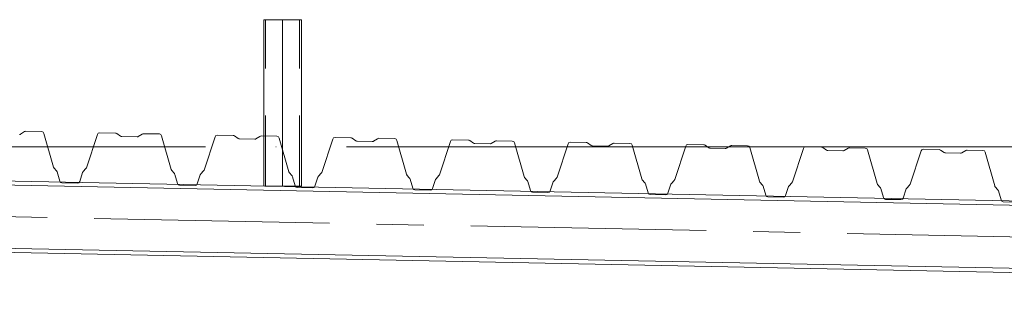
# Model space of a CAD drawing. Header units: millimetres. Extents: x 4517 to 474157, y -4632 to 9900.
# Tile 7 of 114: x 90712 to 92803, y 3070 to 3670. Entities that reach past the tile are written whole.
import ezdxf

# ---------------------------------------------------------------- set-up
doc = ezdxf.new("R2010")
doc.units = ezdxf.units.MM
for name, pattern in [('WSP_hartlijn', [800, 500, -100, 100, -100]), ('WSP_hhidden', [250, 150, -100]), ('WSP_stramienlijn', [2000, 1700, -150, 0, -150])]:
    doc.linetypes.add(name, pattern=pattern)
for name, color, linetype, lineweight in [('00_algemeen - hartlijn', 7, 'WSP_hartlijn', 13), ('00_algemeen - hhidden - 0_13mm', 7, 'WSP_hhidden', 13), ('07_stramien - levels', 7, 'Continuous', 13), ('23_vloeren', 2, 'Continuous', 18), ('28_hoofddraagconstructies - kolommen en liggers - staal', 1, 'Continuous', 13)]:
    doc.layers.add(name, color=color, linetype=linetype, lineweight=lineweight)

# ---------------------------------------------------------------- blocks, each defined once
blk = doc.blocks.new('28_WSP_SF_staal - HE v21-0 - HE160A-1325913-as B')
at = {"layer": '00_algemeen - hartlijn'}
blk.add_line((44600, 3263.9), (50519.3, 3145.7), dxfattribs=at)
blk = doc.blocks.new('28_WSP_SC_staal - RHS v18-0 - SHSC 80x80x4 - S275-1327900-as B')
at = {"layer": '00_algemeen - hartlijn'}
for p, q in [((45800, 3393.8), (45800, 3670.1)), ((45800, 3316.8), (45800, 3393.4))]:
    blk.add_line(p, q, dxfattribs=at)
at = {"layer": '00_algemeen - hhidden - 0_13mm'}
for p, q in [((45764, 3316.8), (45764, 3670.1)), ((45836, 3316.8), (45836, 3670.1))]:
    blk.add_line(p, q, dxfattribs=at)

msp = doc.modelspace()

# ---------------------------------------------------------------- linework, layer by layer
at = {"layer": '07_stramien - levels', "linetype": 'WSP_stramienlijn'}
msp.add_line((51404.3, 3400), (99475.5, 3400), dxfattribs=at)
at = {"layer": '23_vloeren'}
for p, q in [((90713.8, 3427.1), (90721.9, 3432.3)), ((90721.9, 3432.3), (90723.3, 3432.9)), ((90723.3, 3432.9), (90724.7, 3433)), ((90724.7, 3433), (90758.5, 3432.4)), ((90758.5, 3432.4), (90761.5, 3431.3)), ((90761.5, 3431.3), (90763.3, 3428.7)), ((90711.1, 3426.3), (90712.5, 3426.5)), ((90712.5, 3426.5), (90713.8, 3427.1)), ((90763.3, 3428.7), (90783.6, 3357.1)), ((90853.7, 3355.7), (90876.9, 3426.5)), ((90876.9, 3426.5), (90878.8, 3429)), ((90878.8, 3429), (90881.8, 3429.9)), ((90881.8, 3429.9), (90915.6, 3429.2)), ((90915.6, 3429.2), (90917, 3429)), ((90917, 3429), (90918.3, 3428.3)), ((90918.3, 3428.3), (90926.2, 3422.9)), ((90926.2, 3422.9), (90927.5, 3422.2)), ((90927.5, 3422.2), (90929, 3422)), ((90929, 3422), (90961, 3421.3)), ((90961, 3421.3), (90962.5, 3421.5)), ((90962.5, 3421.5), (90963.8, 3422.1)), ((90963.8, 3422.1), (90971.9, 3427.3)), ((90971.9, 3427.3), (90973.2, 3427.9)), ((90973.2, 3427.9), (90974.7, 3428)), ((90974.7, 3428), (91008.5, 3427.4)), ((91008.5, 3427.4), (91011.4, 3426.3)), ((91011.4, 3426.3), (91013.2, 3423.7)), ((91013.2, 3423.7), (91033.6, 3352.1)), ((91103.6, 3350.7), (91126.9, 3421.5)), ((91126.9, 3421.5), (91128.7, 3424)), ((91128.7, 3424), (91131.7, 3424.9)), ((91131.7, 3424.9), (91165.5, 3424.2)), ((91165.5, 3424.2), (91167, 3424)), ((91167, 3424), (91168.3, 3423.3)), ((91168.3, 3423.3), (91176.2, 3417.9)), ((91176.2, 3417.9), (91177.5, 3417.2)), ((91177.5, 3417.2), (91178.9, 3417)), ((91178.9, 3417), (91211, 3416.3)), ((91211, 3416.3), (91212.4, 3416.5)), ((91212.4, 3416.5), (91213.7, 3417.1)), ((91213.7, 3417.1), (91221.8, 3422.3)), ((91221.8, 3422.3), (91223.2, 3422.9)), ((91223.2, 3422.9), (91224.6, 3423.1)), ((91224.6, 3423.1), (91258.4, 3422.4)), ((91258.4, 3422.4), (91261.4, 3421.3)), ((91261.4, 3421.3), (91263.2, 3418.7)), ((91263.2, 3418.7), (91283.5, 3347.1)), ((91353.6, 3345.7), (91376.8, 3416.5)), ((91376.8, 3416.5), (91378.7, 3419)), ((91378.7, 3419), (91381.7, 3419.9)), ((91381.7, 3419.9), (91415.5, 3419.2)), ((91415.5, 3419.2), (91416.9, 3419)), ((91416.9, 3419), (91418.2, 3418.3)), ((91418.2, 3418.3), (91426.1, 3412.9)), ((91426.1, 3412.9), (91427.4, 3412.2)), ((91427.4, 3412.2), (91428.9, 3412)), ((91428.9, 3412), (91460.9, 3411.3)), ((91460.9, 3411.3), (91462.4, 3411.5)), ((91462.4, 3411.5), (91463.7, 3412.1)), ((91463.7, 3412.1), (91471.8, 3417.3)), ((91471.8, 3417.3), (91473.1, 3417.9)), ((91473.1, 3417.9), (91474.6, 3418.1)), ((91474.6, 3418.1), (91508.4, 3417.4)), ((91508.4, 3417.4), (91511.3, 3416.3)), ((91511.3, 3416.3), (91513.1, 3413.7)), ((91513.1, 3413.7), (91533.5, 3342.1)), ((91603.5, 3340.7), (91626.8, 3411.5)), ((91626.8, 3411.5), (91628.6, 3414)), ((91628.6, 3414), (91631.6, 3414.9)), ((91631.6, 3414.9), (91665.4, 3414.2)), ((91665.4, 3414.2), (91666.9, 3414)), ((91666.9, 3414), (91668.2, 3413.3)), ((91668.2, 3413.3), (91676.1, 3407.9)), ((91713.6, 3407.1), (91721.7, 3412.3)), ((91721.7, 3412.3), (91723.1, 3412.9)), ((91723.1, 3412.9), (91724.5, 3413.1)), ((91724.5, 3413.1), (91758.3, 3412.4)), ((91758.3, 3412.4), (91761.3, 3411.3)), ((91761.3, 3411.3), (91763.1, 3408.7)), ((91878.6, 3409), (91881.6, 3409.9)), ((91881.6, 3409.9), (91915.4, 3409.2)), ((91676.1, 3407.9), (91677.4, 3407.2)), ((91677.4, 3407.2), (91678.8, 3407)), ((91678.8, 3407), (91710.9, 3406.3)), ((91710.9, 3406.3), (91712.3, 3406.5)), ((91712.3, 3406.5), (91713.6, 3407.1)), ((91763.1, 3408.7), (91783.4, 3337.1)), ((91853.5, 3335.7), (91876.7, 3406.5)), ((91876.7, 3406.5), (91878.6, 3409)), ((91915.4, 3409.2), (91916.8, 3409)), ((91916.8, 3409), (91918.1, 3408.3)), ((91918.1, 3408.3), (91926, 3402.9)), ((91926, 3402.9), (91927.3, 3402.2)), ((91927.3, 3402.2), (91928.8, 3402)), ((91928.8, 3402), (91960.8, 3401.3)), ((91960.8, 3401.3), (91962.3, 3401.5)), ((91962.3, 3401.5), (91963.6, 3402.1)), ((91963.6, 3402.1), (91971.7, 3407.3)), ((91971.7, 3407.3), (91973, 3407.9)), ((91973, 3407.9), (91974.5, 3408.1)), ((91974.5, 3408.1), (92008.3, 3407.4)), ((92008.3, 3407.4), (92011.2, 3406.3)), ((92011.2, 3406.3), (92013, 3403.7)), ((92013, 3403.7), (92033.4, 3332.1)), ((92103.4, 3330.7), (92126.7, 3401.5)), ((92126.7, 3401.5), (92128.5, 3404)), ((92128.5, 3404), (92131.5, 3404.9)), ((92131.5, 3404.9), (92165.3, 3404.2)), ((92165.3, 3404.2), (92166.8, 3404)), ((92166.8, 3404), (92168.1, 3403.3)), ((92168.1, 3403.3), (92176, 3397.9)), ((92176, 3397.9), (92177.3, 3397.2)), ((92177.3, 3397.2), (92178.7, 3397)), ((92178.7, 3397), (92210.8, 3396.3)), ((92210.8, 3396.3), (92212.2, 3396.5)), ((92212.2, 3396.5), (92213.5, 3397.1)), ((92213.5, 3397.1), (92221.6, 3402.3)), ((92221.6, 3402.3), (92223, 3402.9)), ((92223, 3402.9), (92224.4, 3403.1)), ((92224.4, 3403.1), (92258.2, 3402.4)), ((92258.2, 3402.4), (92261.2, 3401.3)), ((92261.2, 3401.3), (92263, 3398.7)), ((92263, 3398.7), (92283.3, 3327.1)), ((92353.4, 3325.7), (92376.6, 3396.5)), ((92376.6, 3396.5), (92378.5, 3399)), ((92378.5, 3399), (92381.5, 3399.9)), ((92381.5, 3399.9), (92415.3, 3399.2)), ((92415.3, 3399.2), (92416.7, 3399)), ((92416.7, 3399), (92418, 3398.3)), ((92418, 3398.3), (92425.9, 3392.9)), ((92425.9, 3392.9), (92427.2, 3392.2)), ((92427.2, 3392.2), (92428.7, 3392)), ((92428.7, 3392), (92460.7, 3391.3)), ((92460.7, 3391.3), (92462.2, 3391.5)), ((92462.2, 3391.5), (92463.5, 3392.1)), ((92463.5, 3392.1), (92471.6, 3397.3)), ((92471.6, 3397.3), (92472.9, 3397.9)), ((92472.9, 3397.9), (92474.4, 3398.1)), ((92474.4, 3398.1), (92508.2, 3397.4)), ((92508.2, 3397.4), (92511.1, 3396.3)), ((92511.1, 3396.3), (92512.9, 3393.7)), ((92512.9, 3393.7), (92533.3, 3322.1)), ((92603.3, 3320.7), (92626.6, 3391.5)), ((92626.6, 3391.5), (92628.4, 3394)), ((92628.4, 3394), (92631.4, 3394.9)), ((92631.4, 3394.9), (92665.2, 3394.2)), ((92665.2, 3394.2), (92666.7, 3394)), ((92666.7, 3394), (92668, 3393.3)), ((92668, 3393.3), (92675.9, 3387.9)), ((92713.4, 3387.1), (92721.5, 3392.3)), ((92721.5, 3392.3), (92722.9, 3392.9)), ((92722.9, 3392.9), (92724.3, 3393.1)), ((92724.3, 3393.1), (92758.1, 3392.4)), ((92758.1, 3392.4), (92761.1, 3391.3)), ((92761.1, 3391.3), (92762.9, 3388.7)), ((92762.9, 3388.7), (92783.2, 3317.1)), ((92675.9, 3387.9), (92677.2, 3387.2)), ((92677.2, 3387.2), (92678.6, 3387)), ((92678.6, 3387), (92710.7, 3386.3)), ((92710.7, 3386.3), (92712.1, 3386.5)), ((92712.1, 3386.5), (92713.4, 3387.1)), ((90783.6, 3357.1), (90784, 3356.1)), ((90784, 3356.1), (90784.6, 3355.2)), ((90784.6, 3355.2), (90790.4, 3348.5)), ((90790.4, 3348.5), (90791, 3347.6)), ((90791, 3347.6), (90791.4, 3346.6)), ((90846, 3346.5), (90846.6, 3347.4)), ((90846.6, 3347.4), (90852.6, 3353.8)), ((90852.6, 3353.8), (90853.2, 3354.7)), ((90853.2, 3354.7), (90853.7, 3355.7)), ((91033.6, 3352.1), (91034, 3351.1)), ((91034, 3351.1), (91034.6, 3350.2)), ((91034.6, 3350.2), (91040.3, 3343.5)), ((91096.6, 3342.4), (91102.5, 3348.8)), ((91102.5, 3348.8), (91103.2, 3349.7)), ((91103.2, 3349.7), (91103.6, 3350.7)), ((91283.5, 3347.1), (91283.9, 3346.1)), ((90791.4, 3346.6), (90796.9, 3327.1)), ((90796.9, 3327.1), (90798.7, 3324.5)), ((90837.3, 3323.8), (90839.2, 3326.3)), ((90839.2, 3326.3), (90845.5, 3345.5)), ((90845.5, 3345.5), (90846, 3346.5)), ((91040.3, 3343.5), (91040.9, 3342.6)), ((91040.9, 3342.6), (91041.3, 3341.6)), ((91041.3, 3341.6), (91046.9, 3322.1)), ((91089.1, 3321.3), (91095.5, 3340.5)), ((91095.5, 3340.5), (91095.9, 3341.5)), ((91095.9, 3341.5), (91096.6, 3342.4)), ((91283.9, 3346.1), (91284.5, 3345.2)), ((91284.5, 3345.2), (91290.3, 3338.5)), ((91290.3, 3338.5), (91290.9, 3337.6)), ((91290.9, 3337.6), (91291.3, 3336.6)), ((91291.3, 3336.6), (91296.8, 3317.1)), ((91339.1, 3316.3), (91345.4, 3335.5)), ((91345.4, 3335.5), (91345.9, 3336.5)), ((91345.9, 3336.5), (91346.5, 3337.4)), ((91346.5, 3337.4), (91352.5, 3343.8)), ((91352.5, 3343.8), (91353.1, 3344.7)), ((91353.1, 3344.7), (91353.6, 3345.7)), ((91533.5, 3342.1), (91533.9, 3341.1)), ((91533.9, 3341.1), (91534.5, 3340.2)), ((91534.5, 3340.2), (91540.2, 3333.5)), ((91540.2, 3333.5), (91540.8, 3332.6)), ((91540.8, 3332.6), (91541.2, 3331.6)), ((91541.2, 3331.6), (91546.8, 3312.1)), ((91589, 3311.3), (91595.4, 3330.5)), ((91595.4, 3330.5), (91595.8, 3331.5)), ((91595.8, 3331.5), (91596.5, 3332.4)), ((91596.5, 3332.4), (91602.4, 3338.8)), ((91602.4, 3338.8), (91603.1, 3339.7)), ((91603.1, 3339.7), (91603.5, 3340.7)), ((91783.4, 3337.1), (91783.8, 3336.1)), ((91783.8, 3336.1), (91784.4, 3335.2)), ((91784.4, 3335.2), (91790.2, 3328.5)), ((91790.2, 3328.5), (91790.8, 3327.6)), ((91790.8, 3327.6), (91791.2, 3326.6)), ((91791.2, 3326.6), (91796.7, 3307.1)), ((91845.3, 3325.5), (91845.8, 3326.5)), ((91845.8, 3326.5), (91846.4, 3327.4)), ((91846.4, 3327.4), (91852.4, 3333.8)), ((91852.4, 3333.8), (91853, 3334.7)), ((91853, 3334.7), (91853.5, 3335.7)), ((92033.4, 3332.1), (92033.8, 3331.1)), ((92033.8, 3331.1), (92034.4, 3330.2)), ((92034.4, 3330.2), (92040.1, 3323.5)), ((92096.4, 3322.4), (92102.3, 3328.8)), ((92102.3, 3328.8), (92103, 3329.7)), ((92103, 3329.7), (92103.4, 3330.7)), ((92283.3, 3327.1), (92283.7, 3326.1)), ((92283.7, 3326.1), (92284.3, 3325.2)), ((90798.7, 3324.5), (90801.6, 3323.5)), ((90801.6, 3323.5), (90834.3, 3322.8)), ((90834.3, 3322.8), (90837.3, 3323.8)), ((91046.9, 3322.1), (91048.6, 3319.5)), ((91048.6, 3319.5), (91051.6, 3318.5)), ((91051.6, 3318.5), (91084.3, 3317.8)), ((91084.3, 3317.8), (91087.3, 3318.8)), ((91087.3, 3318.8), (91089.1, 3321.3)), ((91296.8, 3317.1), (91298.6, 3314.5)), ((91298.6, 3314.5), (91301.5, 3313.5)), ((91301.5, 3313.5), (91334.2, 3312.8)), ((91334.2, 3312.8), (91337.2, 3313.8)), ((91337.2, 3313.8), (91339.1, 3316.3)), ((91546.8, 3312.1), (91548.5, 3309.5)), ((91548.5, 3309.5), (91551.5, 3308.5)), ((91551.5, 3308.5), (91584.2, 3307.8)), ((91584.2, 3307.8), (91587.2, 3308.8)), ((91587.2, 3308.8), (91589, 3311.3)), ((91796.7, 3307.1), (91798.5, 3304.5)), ((91837.1, 3303.8), (91839, 3306.3)), ((91839, 3306.3), (91845.3, 3325.5)), ((92040.1, 3323.5), (92040.7, 3322.6)), ((92040.7, 3322.6), (92041.1, 3321.6)), ((92041.1, 3321.6), (92046.7, 3302.1)), ((92088.9, 3301.3), (92095.3, 3320.5)), ((92095.3, 3320.5), (92095.7, 3321.5)), ((92095.7, 3321.5), (92096.4, 3322.4)), ((92284.3, 3325.2), (92290.1, 3318.5)), ((92290.1, 3318.5), (92290.7, 3317.6)), ((92290.7, 3317.6), (92291.1, 3316.6)), ((92291.1, 3316.6), (92296.6, 3297.1)), ((92338.9, 3296.3), (92345.2, 3315.5)), ((92345.2, 3315.5), (92345.7, 3316.5)), ((92345.7, 3316.5), (92346.3, 3317.4)), ((92346.3, 3317.4), (92352.3, 3323.8)), ((92352.3, 3323.8), (92352.9, 3324.7)), ((92352.9, 3324.7), (92353.4, 3325.7)), ((92533.3, 3322.1), (92533.7, 3321.1)), ((92533.7, 3321.1), (92534.3, 3320.2)), ((92534.3, 3320.2), (92540, 3313.5)), ((92540, 3313.5), (92540.6, 3312.6)), ((92540.6, 3312.6), (92541, 3311.6)), ((92541, 3311.6), (92546.6, 3292.1)), ((92588.8, 3291.3), (92595.2, 3310.5)), ((92595.2, 3310.5), (92595.6, 3311.5)), ((92595.6, 3311.5), (92596.3, 3312.4)), ((92596.3, 3312.4), (92602.2, 3318.8)), ((92602.2, 3318.8), (92602.9, 3319.7)), ((92602.9, 3319.7), (92603.3, 3320.7)), ((92783.2, 3317.1), (92783.6, 3316.1)), ((92783.6, 3316.1), (92784.2, 3315.2)), ((92784.2, 3315.2), (92790, 3308.5)), ((92790, 3308.5), (92790.6, 3307.6)), ((92790.6, 3307.6), (92791, 3306.6)), ((92791, 3306.6), (92796.5, 3287.1)), ((91798.5, 3304.5), (91801.4, 3303.5)), ((91801.4, 3303.5), (91834.1, 3302.8)), ((91834.1, 3302.8), (91837.1, 3303.8)), ((92046.7, 3302.1), (92048.4, 3299.5)), ((92048.4, 3299.5), (92051.4, 3298.5)), ((92051.4, 3298.5), (92084.1, 3297.8)), ((92084.1, 3297.8), (92087.1, 3298.8)), ((92087.1, 3298.8), (92088.9, 3301.3)), ((92296.6, 3297.1), (92298.4, 3294.5)), ((92298.4, 3294.5), (92301.3, 3293.5)), ((92301.3, 3293.5), (92334, 3292.8)), ((92334, 3292.8), (92337, 3293.8)), ((92337, 3293.8), (92338.9, 3296.3)), ((92546.6, 3292.1), (92548.3, 3289.5)), ((92548.3, 3289.5), (92551.3, 3288.5)), ((92551.3, 3288.5), (92584, 3287.8)), ((92584, 3287.8), (92587, 3288.8)), ((92587, 3288.8), (92588.8, 3291.3)), ((92796.5, 3287.1), (92798.3, 3284.5)), ((92798.3, 3284.5), (92801.2, 3283.5)), ((92801.2, 3283.5), (92833.9, 3282.8))]:
    msp.add_line(p, q, dxfattribs=at)
at = {"layer": '28_hoofddraagconstructies - kolommen en liggers - staal'}
for p, q in [((91230.3, 3670.1), (91230.3, 3316.8)), ((91230.3, 3670.1), (91238.3, 3670.1)), ((91238.3, 3670.1), (91302.3, 3670.1)), ((91302.3, 3670.1), (91310.3, 3670.1)), ((91310.3, 3316.8), (91310.3, 3670.1)), ((95991.1, 3221.7), (90070.3, 3339.9)), ((90070.3, 3330.9), (95990.9, 3212.7)), ((91238.3, 3316.8), (91232.8, 3316.8)), ((91302.3, 3316.8), (91238.3, 3316.8)), ((91310.3, 3316.8), (91302.3, 3316.8)), ((90070.3, 3196.9), (95988.3, 3078.7)), ((90070.3, 3187.9), (95988.1, 3069.7))]:
    msp.add_line(p, q, dxfattribs=at)

# ---------------------------------------------------------------- block references
at = {"layer": '00_algemeen - hartlijn'}
msp.add_blockref('28_WSP_SF_staal - HE v21-0 - HE160A-1325913-as B', (45470.3, 0), dxfattribs=at)
at = {"layer": '00_algemeen - hhidden - 0_13mm'}
msp.add_blockref('28_WSP_SC_staal - RHS v18-0 - SHSC 80x80x4 - S275-1327900-as B', (45470.3, 0), dxfattribs=at)

doc.saveas('drawing.dxf')
